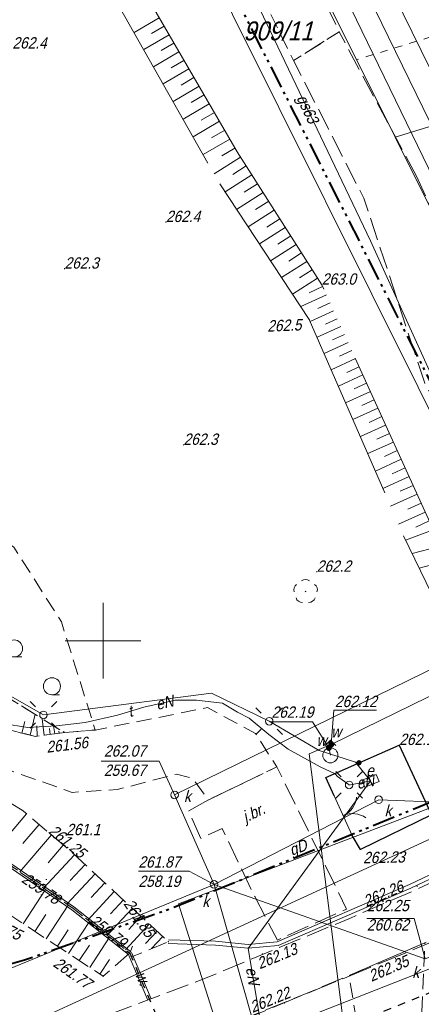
# Model space of a CAD drawing. Extents: x 7418340 to 7418643, y 5555323 to 5555529.
# Tile 10 of 16: x 7418494 to 7418521, y 5555376 to 5555441. Entities that reach past the tile are written whole.
import ezdxf
from ezdxf.enums import TextEntityAlignment as Align

# ---------------------------------------------------------------- set-up
doc = ezdxf.new("R2010")
doc.units = 0
doc.header["$MEASUREMENT"] = 0
for name, pattern in [('1.5_0.5', [20, 15, -5]), ('218-500', [1, 0.5, -0.5]), ('250-500', [2.85, 1.5, -0.35, 0.175, -0.3, 0.175, -0.35]), ('420-500', [1.5, 1, -0.5]), ('ib05_500', [10, 5, -5]), ('ktok02-500', [0]), ('mz1.0_0.5', [15, 10, -5]), ('mz1.25_0.5', [17.5, 12.5, -5]), ('mz2.0_0.5', [25, 20, -5])]:
    doc.linetypes.add(name, pattern=pattern)
for name, color, linetype, lineweight in [('000 Inne (niezydentyfikowane)', 7, 'Continuous', 0), ('203-Punkt załamania granicy działki nie stabilizowany', 7, 'Continuous', 0), ('211-Nr działki', 7, 'Continuous', 0), ('218-Granica użytku', 7, 'Continuous', 0), ('brama (linia)', 7, 'Continuous', 0), ('brama (linia) - symbol', 7, 'Continuous', 0), ('chodnik (powierzchnia)', 7, 'Continuous', 0), ('drzewo liściaste (punkt)', 7, 'Continuous', 0), ('EBTPO_346', 7, 'Continuous', 0), ('EDZPD_219', 7, 'Continuous', 0), ('EPSPO_253', 7, 'Continuous', 0), ('EPSPR_252', 7, 'Continuous', 0), ('EPUPR_250', 7, 'Continuous', 0), ('hydrant (punkt)', 7, 'Continuous', 0), ('jezdnia (powierzchnia)', 7, 'Continuous', 0), ('jezdnia (powierzchnia)-Atr17', 7, 'Continuous', 0), ('latarnia (punkt)', 7, 'Continuous', 0), ('przepust (linia)', 7, 'Continuous', 0), ('przepust (linia) - symbol', 7, 'Continuous', 0), ('przewód elektroenergetyczny (linia)', 7, 'Continuous', 0), ('przewód elektroenergetyczny (linia)-Atr1', 7, 'Continuous', 0), ('przewód gazowy (linia)-Atr1', 7, 'Continuous', 0), ('przewód telekomunikacyjny (linia)', 7, 'Continuous', 0), ('przewód telekomunikacyjny (linia)-Atr1', 7, 'Continuous', 0), ('przewód wodociągowy (linia)', 7, 'Continuous', 0), ('punkt o określonej wysokości (sieć kanalizacyjna)', 7, 'Continuous', 0), ('punkt o określonej wysokości (sieć wodociągowa)', 7, 'Continuous', 0), ('punkt o określonej wysokości (sieć wodociągowa)-Atr2', 7, 'Continuous', 0), ('punkt wysokościowy naturalny', 7, 'Continuous', 0), ('punkt wysokościowy naturalny-Atr2', 7, 'Continuous', 0), ('punkt wysokościowy sztuczny', 7, 'Continuous', 0), ('punkt wysokościowy sztuczny-Atr2', 7, 'Continuous', 0), ('rów melioracyjny  przydrożny (linia)', 7, 'Continuous', 0), ('rów melioracyjny  przydrożny (linia)-Atr17', 7, 'Continuous', 0), ('SDRPK_420', 7, 'Continuous', 0), ('skarpa nieumocniona (powierzchnia)', 7, 'Continuous', 0), ('szafa elektroenergetyczna (punkt)', 7, 'Continuous', 0), ('szafa elektroenergetyczna (punkt)-Atr17', 7, 'Continuous', 0), ('UKKPO_582', 7, 'Continuous', 0), ('Warstwa 60', 7, 'Continuous', 0), ('właz okrągły - siec kanalizacyjna (punkt)', 7, 'Continuous', 0), ('właz okrągły - siec kanalizacyjna (punkt)-Atr17', 7, 'Continuous', 0), ('zakrzewienie (powierzchnia)', 7, 'Continuous', 0), ('zakrzewienie (powierzchnia) - symbol', 7, 'Continuous', 0), ('zasuwa - siec wodociągowa (punkt)', 7, 'Continuous', 0), ('zasuwa - siec wodociągowa (punkt)-Atr17', 7, 'Continuous', 0)]:
    doc.layers.add(name, color=color, linetype=linetype, lineweight=lineweight)
doc.styles.add('Style-WORKING_1250 I 0.26180', font='WORKING_1250.shx', dxfattribs={"oblique": 15})

# ---------------------------------------------------------------- blocks, each defined once
blk = doc.blocks.new('203')
at = {"linetype": 'Continuous', "lineweight": 0}
blk.add_hatch(color=0, dxfattribs=at).paths.add_polyline_path([(0.45, 0, 1), (-0.45, 0, 1)], flags=16)
blk = doc.blocks.new('PW01')
at = {"linetype": 'Continuous', "lineweight": 13}
blk.add_hatch(color=0, dxfattribs=at).paths.add_polyline_path([(0.45, 0, 1), (-0.45, 0, 1)], flags=16)
blk = doc.blocks.new('PW02')
at = {"linetype": 'Continuous', "lineweight": 13}
blk.add_hatch(color=0, dxfattribs=at).paths.add_polyline_path([(0.45, 0, 1), (-0.45, 0, 1)], flags=16)
blk = doc.blocks.new('OK02')
at = {"color": 0, "linetype": 'Continuous', "lineweight": 0}
for centre, start, end in [((-15, 0), 0, 60), ((15, 0), 120, 180)]:
    blk.add_arc(centre, 15, start, end, dxfattribs=at)
blk = doc.blocks.new('US25')
at = {"linetype": 'Continuous', "lineweight": 0}
blk.add_hatch(color=0, dxfattribs=at).paths.add_polyline_path([(2, 0, 1), (-2, 0, 1)], flags=16)
blk = doc.blocks.new('US02')
at = {"color": 0, "linetype": 'Continuous', "lineweight": 13}
for p, q in [((0, 10), (-3.53, 6.47)), ((0, 5), (0, 10)), ((0, 10), (3.54, 6.47))]:
    blk.add_line(p, q, dxfattribs=at)
blk.add_circle((0, 0), 5, dxfattribs=at)
blk = doc.blocks.new('SM01')
at = {"color": 0, "linetype": 'Continuous', "lineweight": 13}
for p, q in [((-5.3, 5.31), (-8.83, 8.84)), ((5.31, 5.31), (8.84, 8.84)), ((-5.3, -5.3), (-8.83, -8.83)), ((5.31, -5.3), (8.84, -8.83))]:
    blk.add_line(p, q, dxfattribs=at)
blk.add_circle((0, 0), 2.5, dxfattribs=at)
blk = doc.blocks.new('OP021')
at = {"linetype": 'Continuous', "lineweight": 13}
blk.add_hatch(color=0, dxfattribs=at).paths.add_polyline_path([(0.5, 0, 1), (-0.5, 0, 1)], flags=16)
at = {"color": 0, "linetype": 'Continuous', "lineweight": 13}
for centre, start, end in [((0, 4), 49.272, 130.728), ((-3.8, 1.24), 121.308, 202.548), ((3.8, 1.24), 337.452, 58.692), ((-2.35, -3.24), 193.221, 274.871), ((2.35, -3.24), 265.129, 346.779)]:
    blk.add_arc(centre, 4, start, end, dxfattribs=at)
blk = doc.blocks.new('IB05')
at = {"color": 0, "linetype": 'Continuous', "lineweight": 13}
for q in [(3.54, 3.54), (3.54, -3.54)]:
    blk.add_line((0, 0), q, dxfattribs=at)
blk = doc.blocks.new('US22')
at = {"color": 0, "linetype": 'Continuous', "lineweight": 13}
blk.add_circle((0, 0), 2.5, dxfattribs=at)
blk = doc.blocks.new('US18')
at = {"color": 0, "linetype": 'Continuous', "lineweight": 13}
for p, q in [((-5, -2.5), (-5, 2.5)), ((-5, 2.5), (5, 2.5)), ((5, -2.5), (5, 2.5)), ((-5, -2.5), (5, -2.5))]:
    blk.add_line(p, q, dxfattribs=at)
blk = doc.blocks.new('TL04')
at = {"color": 0, "linetype": 'Continuous', "lineweight": 13}
blk.add_line((3.98, -1.64), (8.98, -1.64), dxfattribs=at)
blk.add_circle((3.98, 3.98), 5.62, dxfattribs=at)

msp = doc.modelspace()

# ---------------------------------------------------------------- hatches: boundary and pattern name
at = {"layer": 'EBTPO_346', "linetype": 'Continuous', "lineweight": 30}
h = msp.add_hatch(color=7, dxfattribs=at)
edge = h.paths.add_edge_path()
edge.add_arc((7418516.9, 5555391.939), 0.175, 23.7653, 383.7653)

# ---------------------------------------------------------------- linework, layer by layer
at = {"color": 7, "linetype": 'mz2.0_0.5', "lineweight": 13, "ltscale": 0.1, "flags": 128}
msp.add_lwpolyline([(7418504.66, 5555372.26), (7418506.55, 5555373.83), (7418542.81, 5555388.81), (7418562.614, 5555395.427)], dxfattribs=at)
at = {"layer": '000 Inne (niezydentyfikowane)', "color": 7, "linetype": 'Continuous', "lineweight": 13, "ltscale": 0.1, "flags": 128}
for points in [[(7418503.71, 5555441.18), (7418502.04, 5555440.21)], [(7418504.03, 5555440.62), (7418503.19, 5555440.14)], [(7418504.36, 5555440.06), (7418502.68, 5555439.09)], [(7418504.68, 5555439.5), (7418503.84, 5555439.01)], [(7418505.01, 5555438.94), (7418503.32, 5555437.95)], [(7418505.34, 5555438.37), (7418504.49, 5555437.88)], [(7418505.67, 5555437.8), (7418503.97, 5555436.81)], [(7418506, 5555437.23), (7418505.15, 5555436.73)], [(7418506.34, 5555436.66), (7418504.62, 5555435.66)], [(7418506.67, 5555436.08), (7418505.81, 5555435.58)], [(7418507.01, 5555435.5), (7418505.28, 5555434.49)], [(7418507.35, 5555434.92), (7418506.48, 5555434.41)], [(7418507.69, 5555434.34), (7418505.94, 5555433.32)], [(7418508.03, 5555433.75), (7418507.15, 5555433.24)], [(7418508.37, 5555433.16), (7418506.61, 5555432.14)], [(7418509.08, 5555431.98), (7418507.33, 5555430.87)], [(7418508.71, 5555432.57), (7418507.83, 5555432.06)], [(7418509.45, 5555431.39), (7418508.56, 5555430.82)], [(7418509.83, 5555430.8), (7418508.05, 5555429.67)], [(7418510.2, 5555430.21), (7418509.32, 5555429.65)], [(7418510.57, 5555429.63), (7418508.82, 5555428.52)], [(7418510.94, 5555429.05), (7418510.07, 5555428.5)], [(7418511.3, 5555428.47), (7418509.57, 5555427.37)], [(7418511.67, 5555427.9), (7418510.81, 5555427.35)], [(7418512.03, 5555427.33), (7418510.32, 5555426.24)], [(7418512.75, 5555426.2), (7418511.06, 5555425.12)], [(7418512.39, 5555426.76), (7418511.54, 5555426.22)], [(7418513.11, 5555425.64), (7418512.26, 5555425.1)], [(7418513.46, 5555425.08), (7418511.79, 5555424.01)], [(7418513.81, 5555424.52), (7418512.98, 5555423.99)], [(7418514.16, 5555423.97), (7418512.51, 5555422.92)], [(7418514.75, 5555422.87), (7418513.05, 5555422.09)], [(7418514.49, 5555423.42), (7418513.6, 5555423.01)], [(7418514.99, 5555422.33), (7418514.18, 5555421.97)], [(7418515.22, 5555421.81), (7418513.67, 5555421.11)], [(7418515.46, 5555421.29), (7418514.68, 5555420.94)], [(7418515.7, 5555420.77), (7418514.13, 5555420.06)], [(7418516.18, 5555419.71), (7418514.59, 5555418.99)], [(7418515.94, 5555420.24), (7418515.15, 5555419.89)], [(7418516.42, 5555419.18), (7418515.62, 5555418.82)], [(7418516.66, 5555418.65), (7418515.06, 5555417.92)], [(7418516.91, 5555418.11), (7418516.1, 5555417.74)], [(7418517.16, 5555417.57), (7418515.54, 5555416.83)], [(7418517.4, 5555417.02), (7418516.59, 5555416.65)], [(7418517.65, 5555416.48), (7418516.01, 5555415.73)], [(7418517.9, 5555415.93), (7418517.08, 5555415.55)], [(7418518.15, 5555415.38), (7418516.5, 5555414.62)], [(7418518.4, 5555414.82), (7418517.57, 5555414.44)], [(7418518.66, 5555414.26), (7418516.99, 5555413.5)], [(7418519.17, 5555413.14), (7418517.48, 5555412.37)], [(7418518.91, 5555413.7), (7418518.07, 5555413.32)], [(7418519.43, 5555412.57), (7418518.58, 5555412.18)], [(7418519.69, 5555412), (7418517.98, 5555411.22)], [(7418519.95, 5555411.43), (7418519.09, 5555411.04)], [(7418520.21, 5555410.85), (7418518.48, 5555410.07)], [(7418520.47, 5555410.27), (7418519.61, 5555409.88)], [(7418520.74, 5555409.69), (7418518.99, 5555408.89)], [(7418521, 5555409.1), (7418520.13, 5555408.7)], [(7418521.27, 5555408.51), (7418519.51, 5555407.71)], [(7418521.54, 5555407.93), (7418520.65, 5555407.52)], [(7418521.8, 5555407.34), (7418519.98, 5555406.66)], [(7418522.11, 5555406.2), (7418520.41, 5555405.76)], [(7418522.38, 5555405.19), (7418520.88, 5555404.8)], [(7418495.17, 5555393.77), (7418495.51, 5555395.14)], [(7418494.64, 5555393.9), (7418494.83, 5555394.67)], [(7418495.65, 5555393.69), (7418495.63, 5555394.38)], [(7418496.11, 5555393.75), (7418495.97, 5555394.85)], [(7418496.8, 5555393.84), (7418496.73, 5555394.38)], [(7418496.5, 5555393.81), (7418496.45, 5555394.2)], [(7418497.09, 5555393.88), (7418497.07, 5555394.03)], [(7418497.38, 5555393.92), (7418497.37, 5555393.98)], [(7418494.94, 5555388.56), (7418492.8, 5555386.04)], [(7418495.78, 5555387.85), (7418494.7, 5555386.59)], [(7418496.58, 5555387.17), (7418494.5, 5555384.72)], [(7418497.36, 5555386.5), (7418496.36, 5555385.32)], [(7418498.11, 5555385.86), (7418496.06, 5555383.65)], [(7418498.81, 5555385.22), (7418497.83, 5555384.16)], [(7418499.47, 5555384.6), (7418497.6, 5555382.59)], [(7418500.11, 5555384.01), (7418499.21, 5555383.04)], [(7418494.72, 5555381.3), (7418496.2, 5555383.55)], [(7418500.73, 5555383.43), (7418498.98, 5555381.54)], [(7418496.24, 5555380.3), (7418497.7, 5555382.52)], [(7418501.34, 5555382.87), (7418500.49, 5555381.95)], [(7418495.49, 5555380.79), (7418496.22, 5555381.91)], [(7418501.93, 5555382.32), (7418500.27, 5555380.53)], [(7418497.71, 5555379.33), (7418499.11, 5555381.45)], [(7418503.05, 5555381.27), (7418501.48, 5555379.57)], [(7418502.5, 5555381.79), (7418501.69, 5555380.91)], [(7418496.98, 5555379.81), (7418497.7, 5555380.9)], [(7418503.56, 5555380.81), (7418502.8, 5555379.99)], [(7418499.12, 5555378.4), (7418500.43, 5555380.4)], [(7418503.94, 5555380.45), (7418503.2, 5555379.65)], [(7418498.42, 5555378.86), (7418499.1, 5555379.89)], [(7418499.79, 5555377.96), (7418500.43, 5555378.93)]]:
    msp.add_lwpolyline(points, dxfattribs=at)
at = {"layer": '218-Granica użytku', "color": 94, "linetype": '218-500', "lineweight": 13, "flags": 128}
msp.add_lwpolyline([(7418535.99, 5555444.34), (7418516.74, 5555438.41)], dxfattribs=at)
at = {"layer": 'brama (linia)', "color": 7, "linetype": 'ktok02-500', "lineweight": 13, "ltscale": 0.1, "flags": 128}
msp.add_lwpolyline([(7418515.27, 5555389.75), (7418516.46, 5555387.13)], dxfattribs=at)
at = {"layer": 'chodnik (powierzchnia)', "color": 7, "linetype": 'mz1.0_0.5', "lineweight": 13, "ltscale": 0.1, "flags": 128}
msp.add_lwpolyline([(7418400.51, 5555417.1), (7418401.14, 5555414.22), (7418402.59, 5555410.7), (7418406, 5555406.54), (7418411.67, 5555401.23), (7418415.91, 5555397.19), (7418420.31, 5555394.94), (7418425.15, 5555393.33), (7418428.62, 5555392.42), (7418433.49, 5555389.37), (7418438.84, 5555388.76), (7418441.68, 5555389.77), (7418444.14, 5555391.36), (7418448.25, 5555392.7), (7418450.73, 5555392.8), (7418457.84, 5555393.49), (7418460.66, 5555394.91), (7418461.42, 5555393.69), (7418465.23, 5555395.92), (7418464.41, 5555397.09), (7418466.09, 5555398.77), (7418467.9, 5555401.37), (7418466.34, 5555402.59), (7418464.45, 5555399.95), (7418457.1, 5555395.44), (7418450.42, 5555394.72), (7418447.88, 5555394.62), (7418443.6, 5555393.2), (7418440.73, 5555391.49), (7418438.1, 5555390.55), (7418434.21, 5555391.15), (7418431.37, 5555393.13), (7418428.94, 5555394.34), (7418425.67, 5555395.27), (7418421.2, 5555396.7), (7418417.39, 5555398.75), (7418412.99, 5555402.66), (7418407.4, 5555407.91), (7418404.38, 5555411.76), (7418403, 5555414.81), (7418402.48, 5555416.97), (7418403.3, 5555421.87), (7418404.69, 5555425.5), (7418406.27, 5555427.01), (7418412.18, 5555429), (7418419.48, 5555428.36), (7418425.03, 5555429.2), (7418430.38, 5555431.47), (7418434.1, 5555433), (7418441.98, 5555436.22), (7418447.75, 5555437.19), (7418453.79, 5555436.62), (7418459.2, 5555434.8), (7418465.26, 5555429.71), (7418467.21, 5555426.62), (7418470.55, 5555417.76), (7418470.78, 5555413.45), (7418470.2, 5555409.71), (7418469.04, 5555406.86), (7418470.76, 5555405.61), (7418471.47, 5555405.94), (7418472.34, 5555405.68), (7418482.45, 5555398.8), (7418490.87, 5555393.35), (7418492.48, 5555392.23), (7418493.82, 5555391.44), (7418497.96, 5555389.98), (7418500.93, 5555390.16), (7418504.84, 5555391.18), (7418505.92, 5555390.91), (7418506.96, 5555389.48), (7418511.47, 5555391.66), (7418510.07, 5555393.88), (7418506.89, 5555395.58), (7418499.48, 5555394.1), (7418497.46, 5555393.93), (7418495.54, 5555393.68), (7418493.71, 5555394.13), (7418492.67, 5555394.62), (7418492.31, 5555394.79), (7418483.66, 5555400.53), (7418482.08, 5555401.63), (7418481.18, 5555402.44), (7418480.61, 5555403.37), (7418476.64, 5555411.9), (7418477.55, 5555412.4), (7418475.89, 5555415.91), (7418474.81, 5555415.41), (7418473.32, 5555418.56), (7418468.97, 5555427.54), (7418467.25, 5555430.41), (7418460.02, 5555436.58), (7418454.42, 5555438.51), (7418447.72, 5555439.15), (7418445.11, 5555438.95), (7418444.9, 5555440.04), (7418441.24, 5555439.1), (7418441.5, 5555438.05), (7418429.42, 5555433.21), (7418424.59, 5555431.09), (7418418.83, 5555430.46), (7418415, 5555430.9), (7418406.92, 5555429.52), (7418404.03, 5555427.98), (7418403.25, 5555428.47), (7418401.06, 5555425.24), (7418401.92, 5555424.74), (7418401.34, 5555422.31)], close=True, dxfattribs=at)
at = {"layer": 'EBTPO_346', "color": 7, "linetype": 'Continuous', "lineweight": 30, "flags": 128}
msp.add_lwpolyline([(7418515.27, 5555389.75), (7418514.7, 5555390.97), (7418519.56, 5555393.11), (7418521.7, 5555388.5), (7418517, 5555386.21), (7418516.46, 5555387.13)], dxfattribs=at)
at = {"layer": 'EDZPD_219', "color": 94, "linetype": 'Continuous', "lineweight": 13, "flags": 128}
for points in [[(7418533.05, 5555392.17), (7418496.3, 5555466.01)], [(7418511.05, 5555449.83), (7418519.29, 5555433.29)], [(7418519.29, 5555433.29), (7418541.89, 5555440.24)], [(7418526.74, 5555418.34), (7418519.29, 5555433.29)], [(7418496.52, 5555375.34), (7418533.05, 5555392.17)], [(7418507.95, 5555372.96), (7418532.43, 5555382.58)]]:
    msp.add_lwpolyline(points, dxfattribs=at)
at = {"layer": 'EPSPO_253', "color": 52, "linetype": 'Continuous', "lineweight": 13, "flags": 128}
for points in [[(7418496.1, 5555505.15), (7418496.3, 5555504.18), (7418497.18, 5555499.92), (7418497.37, 5555499.09), (7418501.68, 5555478.3), (7418501.92, 5555477.18), (7418497.15, 5555466.15), (7418507.08, 5555448.66), (7418517.67, 5555426.44), (7418524.71, 5555410.9), (7418525.18, 5555410.8), (7418527.59, 5555410.37), (7418528.03, 5555410.29), (7418531.19, 5555404.51), (7418536.11, 5555394.84), (7418537.37, 5555394.17)], [(7418533.12, 5555393.35), (7418504.98, 5555382.61), (7418508.15, 5555372.59)]]:
    msp.add_lwpolyline(points, dxfattribs=at)
at = {"layer": 'EPSPR_252', "color": 36, "linetype": 'Continuous', "lineweight": 13, "flags": 128}
for points in [[(7418507.33, 5555383.9), (7418504.72, 5555389.81), (7418530.45, 5555402.43), (7418527.08, 5555409.22), (7418529.29, 5555418.51), (7418511.6, 5555454.77), (7418505.59, 5555466.6), (7418501.83, 5555486.33), (7418498.45, 5555502.75), (7418497.961, 5555504.891)], [(7418507.33, 5555383.9), (7418518.2, 5555389.49), (7418527.33, 5555389.13), (7418543.27, 5555395.62), (7418560.748, 5555402.405)], [(7418507.33, 5555383.9), (7418521.28, 5555378.97), (7418562.06, 5555395.26)], [(7418504.72, 5555389.81), (7418503.7, 5555392.05), (7418499.873, 5555392.05)], [(7418507.33, 5555383.9), (7418505.69, 5555384.78), (7418502.329, 5555384.779)], [(7418389.18, 5555342.024), (7418406.74, 5555350.92), (7418423.42, 5555359.11), (7418484.76, 5555374.6), (7418507.33, 5555383.9), (7418516.516, 5555351.521)], [(7418521.28, 5555378.97), (7418520.54, 5555381.64), (7418517.426, 5555381.64)]]:
    msp.add_lwpolyline(points, dxfattribs=at)
at = {"layer": 'EPUPR_250', "color": 211, "linetype": '250-500', "lineweight": 40, "flags": 128}
for points in [[(7418480.935, 5555505.557), (7418494.845, 5555470.466), (7418503.879, 5555452.141), (7418515.98, 5555428.248), (7418533.334, 5555393.948)], [(7418413.342, 5555360.519), (7418418.005, 5555362.142), (7418423.728, 5555363.315), (7418448.518, 5555367.452), (7418487.478, 5555376.865), (7418494.804, 5555378.899), (7418504.45, 5555382.295), (7418526.412, 5555391.302), (7418533.334, 5555393.948), (7418543.832, 5555397.732), (7418560.643, 5555402.798)]]:
    msp.add_lwpolyline(points, dxfattribs=at)
at = {"layer": 'jezdnia (powierzchnia)', "color": 7, "linetype": '1.5_0.5', "lineweight": 13, "ltscale": 0.1, "flags": 128}
for points in [[(7418520.69, 5555430.71), (7418515.59, 5555440.26), (7418512.58, 5555438.35), (7418517.22, 5555429.26), (7418521.24, 5555417.03), (7418525.03, 5555409.86), (7418533.87, 5555394.01), (7418532.52, 5555389.56), (7418532.4, 5555389.17), (7418543.49, 5555393.55), (7418543.07, 5555393.76), (7418537.57, 5555396.6), (7418531.52, 5555408.75), (7418526.74, 5555418.34), (7418524.55, 5555422.49)], [(7418415.47, 5555350.36), (7418418.78, 5555351.5), (7418426.1, 5555353.74), (7418427.72, 5555351.53), (7418431.66, 5555352.36), (7418432.36, 5555355.28), (7418444.51, 5555358.47), (7418458.98, 5555361.67), (7418470.55, 5555364.68), (7418478.77, 5555366.33), (7418487.17, 5555368.35), (7418495.8, 5555370.5), (7418501.26, 5555371.95), (7418503.52, 5555372.81), (7418505.03, 5555373.37), (7418508.51, 5555374.69), (7418513.86, 5555376.86), (7418516.24, 5555377.88), (7418521.25, 5555380.03), (7418521.99, 5555380.4), (7418532.97, 5555385.69), (7418541.91, 5555389.02), (7418543.49, 5555393.55), (7418532.4, 5555389.17), (7418520.78, 5555383.59), (7418516.33, 5555381.67), (7418506.55, 5555377.61), (7418500.23, 5555375.22), (7418494.95, 5555373.91), (7418485.44, 5555371.55), (7418485.24, 5555371.69), (7418423.4, 5555356.81), (7418414, 5555353.68), (7418413.83, 5555353.32), (7418406.67, 5555350.3), (7418408.37, 5555346.94), (7418416.38, 5555331.11), (7418417.74, 5555331.83), (7418421.48, 5555333.15), (7418414.62, 5555346.94), (7418414.64, 5555348.78)], [(7418506.96, 5555389.48), (7418505.66, 5555388.75), (7418506.45, 5555386.94), (7418507.87, 5555387.6), (7418510.01, 5555383.09), (7418511.51, 5555380.22), (7418516.08, 5555382.26), (7418511.47, 5555391.66)]]:
    msp.add_lwpolyline(points, close=True, dxfattribs=at)
at = {"layer": 'przepust (linia)', "color": 7, "linetype": 'ib05_500', "lineweight": 30, "ltscale": 0.1, "flags": 128}
for points in [[(7418501.76, 5555379.35), (7418505.91, 5555369.59)], [(7418522.7, 5555377.19), (7418515.54, 5555374.29)]]:
    msp.add_lwpolyline(points, dxfattribs=at)
at = {"layer": 'przewód elektroenergetyczny (linia)', "color": 1, "linetype": 'Continuous', "lineweight": 13, "ltscale": 0.1, "flags": 128}
for points in [[(7418526.06, 5555402.03), (7418526.73, 5555402.51), (7418529.1, 5555403.8), (7418531.51, 5555405.08), (7418528.65, 5555411.31), (7418530.62, 5555418.97), (7418525.11, 5555430.66), (7418517.49, 5555446.22), (7418511.16, 5555458.03), (7418509.66, 5555463.72), (7418508.74, 5555472.96), (7418520.6, 5555475), (7418521.83, 5555475.47), (7418521.73, 5555476.44), (7418519.271, 5555487.255)], [(7418517.67, 5555390.74), (7418516.67, 5555391.98), (7418514.27, 5555392.74), (7418510.97, 5555394.68), (7418507.16, 5555396.54), (7418496.06, 5555395.1), (7418482.97, 5555402.58), (7418478.76, 5555410.13), (7418475.55, 5555416.62), (7418474.5, 5555418.72), (7418469.97, 5555428.17), (7418468.32, 5555430.98), (7418460.54, 5555437.55), (7418454.83, 5555439.73)], [(7418493.38, 5555394.53), (7418495.02, 5555394.26), (7418496.91, 5555394.37), (7418498.81, 5555394.6), (7418500.96, 5555395.09), (7418502.68, 5555395.61), (7418504.75, 5555396.08), (7418506.17, 5555396.08), (7418507.88, 5555395.88), (7418508.87, 5555395.29), (7418509.65, 5555394.89), (7418510.95, 5555393.81), (7418512.22, 5555392.83), (7418514.34, 5555391.67), (7418515.32, 5555391.2), (7418515.48, 5555391.02), (7418516.25, 5555390.47)], [(7418517.67, 5555390.74), (7418509.59, 5555379.65), (7418510.48, 5555374.27), (7418501.27, 5555370.27)], [(7418516.24, 5555390.46), (7418517.67, 5555390.74)]]:
    msp.add_lwpolyline(points, dxfattribs=at)
at = {"layer": 'przewód telekomunikacyjny (linia)', "color": 7, "linetype": 'Continuous', "lineweight": 13, "ltscale": 0.1, "flags": 128}
msp.add_lwpolyline([(7418493.38, 5555394.53), (7418495.02, 5555394.26), (7418496.91, 5555394.37), (7418498.81, 5555394.6), (7418500.96, 5555395.09), (7418502.68, 5555395.61), (7418504.75, 5555396.08), (7418506.17, 5555396.08), (7418507.88, 5555395.88), (7418508.87, 5555395.29), (7418509.65, 5555394.89), (7418510.95, 5555393.81), (7418512.22, 5555392.83), (7418514.34, 5555391.67), (7418515.32, 5555391.2), (7418515.48, 5555391.02), (7418516.25, 5555390.47)], dxfattribs=at)
at = {"layer": 'przewód wodociągowy (linia)', "color": 5, "linetype": 'Continuous', "lineweight": 13, "ltscale": 0.1, "flags": 128}
for points in [[(7418499.359, 5555504.697), (7418502.75, 5555489.54), (7418506.66, 5555471.89), (7418504.3, 5555466.17), (7418509.67, 5555455.63), (7418509.76, 5555455.45), (7418527.75, 5555418.36), (7418525.67, 5555409.23), (7418529.94, 5555400.43), (7418515.07, 5555393.15), (7418514.88, 5555393.07), (7418513.6, 5555392.52), (7418517.9, 5555358.79), (7418518.915, 5555352.626)], [(7418515.01, 5555392.43), (7418514.91, 5555392.92), (7418514.88, 5555393.07)]]:
    msp.add_lwpolyline(points, dxfattribs=at)
at = {"layer": 'punkt o określonej wysokości (sieć wodociągowa)-Atr2', "color": 7, "ltscale": 0.1, "flags": 128}
for points in [[(7418515.07, 5555393.15), (7418515.24, 5555395.41), (7418518.062, 5555395.41)], [(7418514.91, 5555392.92), (7418513.83, 5555394.65), (7418511.04, 5555394.65)]]:
    msp.add_lwpolyline(points, dxfattribs=at)
at = {"layer": 'rów melioracyjny  przydrożny (linia)', "lineweight": 13}
for p, q in [((7418520.228, 5555383.884), (7418531.42, 5555389.255)), ((7418520.332, 5555383.656), (7418531.52, 5555389.025)), ((7418497.926, 5555382.219), (7418493.465, 5555385.28)), ((7418498.074, 5555382.421), (7418493.615, 5555385.48)), ((7418511.489, 5555380.103), (7418520.228, 5555383.884)), ((7418511.551, 5555379.857), (7418520.332, 5555383.656)), ((7418501.683, 5555379.252), (7418497.926, 5555382.219)), ((7418501.837, 5555379.448), (7418498.074, 5555382.421)), ((7418504.306, 5555379.985), (7418507.412, 5555379.885)), ((7418504.314, 5555380.235), (7418507.428, 5555380.135)), ((7418507.428, 5555380.135), (7418509.57, 5555379.926)), ((7418509.57, 5555379.926), (7418511.489, 5555380.103)), ((7418502.945, 5555376.241), (7418501.645, 5555379.301)), ((7418503.175, 5555376.339), (7418501.875, 5555379.399)), ((7418507.412, 5555379.885), (7418509.57, 5555379.674)), ((7418509.57, 5555379.674), (7418511.551, 5555379.857))]:
    msp.add_line(p, q, dxfattribs=at)
at = {"layer": 'SDRPK_420', "color": 7, "linetype": '420-500', "lineweight": 13, "flags": 128}
for points in [[(7418495.547, 5555505.227), (7418495.65, 5555504.78), (7418498.6, 5555488.68), (7418501.2, 5555476.83), (7418506.21, 5555451.31), (7418512.58, 5555438.35), (7418515.59, 5555440.26), (7418510.13, 5555451.68), (7418511.48, 5555453.97), (7418533.551, 5555458.501), (7418531.577, 5555462.468), (7418509.77, 5555459), (7418508.41, 5555469.6), (7418504.98, 5555481.27), (7418502.76, 5555492.62), (7418500.111, 5555504.593)], [(7418516.437, 5555351.484), (7418521.033, 5555353.602), (7418521.53, 5555365.33), (7418520.84, 5555370.7), (7418521.25, 5555380.03), (7418516.24, 5555377.88), (7418517.53, 5555370.11), (7418517.2, 5555365.64), (7418517.33, 5555359.47), (7418515.84, 5555354.23)]]:
    msp.add_lwpolyline(points, close=True, dxfattribs=at)
at = {"layer": 'skarpa nieumocniona (powierzchnia)', "color": 7, "linetype": 'mz1.25_0.5', "lineweight": 13}
msp.add_lwpolyline([(7418500.77, 5555442.46), (7418507.7, 5555430.21), (7418513.62, 5555421.23), (7418519.85, 5555406.93), (7418524.4, 5555397.48), (7418521.82, 5555407.31), (7418514.44, 5555423.54), (7418508.86, 5555432.32), (7418502.03, 5555444.06)], dxfattribs=at)
at = {"layer": 'skarpa nieumocniona (powierzchnia)', "color": 7, "linetype": 'mz1.25_0.5', "lineweight": 13, "ltscale": 0.1, "flags": 128}
for points in [[(7418469.35, 5555403.52), (7418471.97, 5555401.86), (7418482.73, 5555394.46), (7418491.38, 5555387.43), (7418493.21, 5555385.65), (7418493.54, 5555385.38), (7418498, 5555382.32), (7418501.76, 5555379.35), (7418501.88, 5555379.1), (7418504.31, 5555380.11), (7418497.97, 5555385.99), (7418494.66, 5555388.8), (7418484.43, 5555395.04), (7418473.34, 5555402.85), (7418470.42, 5555405.11)], [(7418481.18, 5555402.44), (7418482.08, 5555401.63), (7418483.66, 5555400.53), (7418492.31, 5555394.79), (7418492.67, 5555394.62), (7418493.71, 5555394.13), (7418495.54, 5555393.68), (7418497.46, 5555393.93), (7418490.44, 5555398.28), (7418482.97, 5555402.58), (7418481.76, 5555403.62)], [(7418415.75, 5555369.1), (7418418.68, 5555371.81), (7418422.51, 5555373.84), (7418430.41, 5555375.66), (7418433.8, 5555375.61), (7418437.52, 5555375.79), (7418447.88, 5555377.9), (7418461.27, 5555381.34), (7418470.08, 5555382.85), (7418486.32, 5555383.3), (7418491.42, 5555382.65), (7418493.96, 5555381.8), (7418500, 5555377.82), (7418501.76, 5555379.35), (7418498, 5555382.32), (7418493.54, 5555385.38), (7418493.21, 5555385.65), (7418491.41, 5555385.28), (7418478.68, 5555385.8), (7418464.05, 5555384.5), (7418452.33, 5555381.05), (7418442.01, 5555378.67), (7418436.02, 5555378.18), (7418432.31, 5555378.87), (7418431.44, 5555377.9), (7418428.05, 5555376.67), (7418420.81, 5555376.39), (7418418.25, 5555373.24)]]:
    msp.add_lwpolyline(points, close=True, dxfattribs=at)
at = {"layer": 'Warstwa 60', "color": 7, "linetype": 'Continuous', "lineweight": 13}
for p, q in [((7418500, 5555397.5), (7418500, 5555402.5)), ((7418497.5, 5555400), (7418502.5, 5555400))]:
    msp.add_line(p, q, dxfattribs=at)
at = {"layer": 'zakrzewienie (powierzchnia)', "color": 7, "linetype": 'mz1.0_0.5', "lineweight": 13, "ltscale": 0.1, "flags": 128}
msp.add_lwpolyline([(7418478.56, 5555410.01), (7418481.76, 5555403.62), (7418482.97, 5555402.58), (7418490.44, 5555398.28), (7418497.46, 5555393.93), (7418499.48, 5555394.1), (7418497.24, 5555401.26), (7418494.1, 5555406.19), (7418489.5, 5555409.28), (7418482.17, 5555410.02)], close=True, dxfattribs=at)

# ---------------------------------------------------------------- block references
at = {"layer": '203-Punkt załamania granicy działki nie stabilizowany', "color": 7, "linetype": 'Continuous', "lineweight": 13, "ltscale": 0.1, "xscale": 0.1, "yscale": 0.1, "zscale": 0.1}
msp.add_blockref('203', (7418519.29, 5555433.29), dxfattribs=at)
at = {"layer": 'brama (linia) - symbol', "color": 7, "linetype": 'Continuous', "lineweight": 13, "ltscale": 0.1, "xscale": 0.1, "yscale": 0.1, "zscale": 0.1, "rotation": 294.427}
msp.add_blockref('OK02', (7418515.865, 5555388.44), dxfattribs=at)
at = {"layer": 'drzewo liściaste (punkt)', "color": 94, "linetype": 'Continuous', "lineweight": 13, "ltscale": 0.1, "xscale": 0.1, "yscale": 0.1, "zscale": 0.1}
msp.add_blockref('OP021', (7418513.37, 5555403.26), dxfattribs=at)
at = {"layer": 'hydrant (punkt)', "color": 7, "linetype": 'Continuous', "lineweight": 13, "ltscale": 0.1, "xscale": 0.1, "yscale": 0.1, "zscale": 0.1}
msp.add_blockref('US02', (7418515.01, 5555392.43), dxfattribs=at)
at = {"layer": 'latarnia (punkt)', "color": 7, "linetype": 'Continuous', "lineweight": 13, "ltscale": 0.1, "xscale": 0.1, "yscale": 0.1, "zscale": 0.1}
for p in [(7418496.06, 5555395.1), (7418510.97, 5555394.68), (7418516.25, 5555390.47)]:
    msp.add_blockref('SM01', p, dxfattribs=at)
at = {"layer": 'przepust (linia) - symbol', "color": 7, "linetype": 'Continuous', "lineweight": 30, "ltscale": 0.1, "xscale": 0.1, "yscale": 0.1, "zscale": 0.1, "rotation": 113.0350000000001}
msp.add_blockref('IB05', (7418501.76, 5555379.35), dxfattribs=at)
at = {"layer": 'punkt o określonej wysokości (sieć kanalizacyjna)', "color": 7, "linetype": 'Continuous', "lineweight": 13, "ltscale": 0.1, "xscale": 0.1, "yscale": 0.1, "zscale": 0.1}
for p in [(7418504.72, 5555389.81), (7418507.33, 5555383.9)]:
    msp.add_blockref('PW01', p, dxfattribs=at)
at = {"layer": 'punkt o określonej wysokości (sieć wodociągowa)', "color": 5, "linetype": 'Continuous', "lineweight": 13, "ltscale": 0.1, "xscale": 0.1, "yscale": 0.1, "zscale": 0.1}
for p in [(7418514.91, 5555392.92), (7418515.07, 5555393.15)]:
    msp.add_blockref('PW01', p, dxfattribs=at)
at = {"layer": 'punkt wysokościowy naturalny', "color": 7, "linetype": 'Continuous', "lineweight": 13, "ltscale": 0.1, "xscale": 0.1, "yscale": 0.1, "zscale": 0.1}
for p in [(7418504.15, 5555427.68), (7418497.45, 5555424.6), (7418514.44, 5555423.54), (7418513.62, 5555421.23), (7418505.31, 5555412.95), (7418514.11, 5555404.56), (7418496.75, 5555386.99)]:
    msp.add_blockref('PW01', p, dxfattribs=at)
at = {"layer": 'punkt wysokościowy sztuczny', "color": 7, "linetype": 'Continuous', "lineweight": 13, "ltscale": 0.1, "xscale": 0.1, "yscale": 0.1, "zscale": 0.1}
for p in [(7418499.48, 5555394.1), (7418519.56, 5555393.11), (7418497.97, 5555385.99), (7418517, 5555386.21), (7418496.25, 5555384.22), (7418520.74, 5555383.77), (7418517.68, 5555382.43), (7418504.31, 5555380.11), (7418501.8, 5555379.29), (7418510.52, 5555379.3), (7418519.31, 5555378.99), (7418500, 5555377.82), (7418511.97, 5555376.06)]:
    msp.add_blockref('PW02', p, dxfattribs=at)
at = {"layer": 'szafa elektroenergetyczna (punkt)', "color": 7, "linetype": 'Continuous', "lineweight": 13, "ltscale": 0.1, "xscale": 0.1, "yscale": 0.1, "zscale": 0.1, "rotation": 21.54}
msp.add_blockref('US18', (7418517.67, 5555390.74), dxfattribs=at)
at = {"layer": 'właz okrągły - siec kanalizacyjna (punkt)', "color": 7, "linetype": 'Continuous', "lineweight": 13, "ltscale": 0.1, "xscale": 0.1, "yscale": 0.1, "zscale": 0.1}
for p in [(7418504.72, 5555389.81), (7418518.2, 5555389.49), (7418507.33, 5555383.9)]:
    msp.add_blockref('US22', p, dxfattribs=at)
at = {"layer": 'zakrzewienie (powierzchnia) - symbol', "color": 7, "linetype": 'Continuous', "lineweight": 13, "ltscale": 0.1, "xscale": 0.1, "yscale": 0.1, "zscale": 0.1}
for p in [(7418493.724, 5555399.094), (7418496.224, 5555396.594)]:
    msp.add_blockref('TL04', p, dxfattribs=at)
at = {"layer": 'zasuwa - siec wodociągowa (punkt)', "color": 7, "linetype": 'Continuous', "lineweight": 13, "ltscale": 0.1, "xscale": 0.1, "yscale": 0.1, "zscale": 0.1}
for p in [(7418514.91, 5555392.92), (7418515.07, 5555393.15)]:
    msp.add_blockref('US25', p, dxfattribs=at)

# ---------------------------------------------------------------- texts
at = {"layer": '211-Nr działki', "color": 94, "linetype": 'Continuous', "lineweight": 30, "style": 'Style-WORKING_1250 I 0.26180', "oblique": 15, "width": 0.9}
msp.add_text('909/11', height=1.25, dxfattribs=at).set_placement((7418509.26, 5555440.94), align=Align.TOP_LEFT)
at = {"layer": 'jezdnia (powierzchnia)-Atr17', "color": 7, "style": 'Style-WORKING_1250 I 0.26180', "oblique": 15, "width": 0.9}
msp.add_text('j.br.', height=0.75, rotation=25.695, dxfattribs=at).set_placement((7418509.101, 5555388.646), align=Align.TOP_LEFT)
at = {"layer": 'przewód elektroenergetyczny (linia)-Atr1', "color": 1, "style": 'Style-WORKING_1250 I 0.26180', "oblique": 15, "width": 0.9}
for rotation, p in [(12.792, (7418503.49, 5555395.79)), (11.015, (7418516.74, 5555390.56)), (279.374, (7418509.79, 5555378.43))]:
    msp.add_text('eN', height=0.75, rotation=rotation, dxfattribs=at).set_placement(p, align=Align.MIDDLE_LEFT)
at = {"layer": 'przewód gazowy (linia)-Atr1', "color": 7, "style": 'Style-WORKING_1250 I 0.26180', "oblique": 15, "width": 0.9}
for s, rotation, p in [('gs63', 295.482, (7418513.09, 5555436.05)), ('gD', 20.889, (7418512.326, 5555386.128))]:
    msp.add_text(s, height=0.75, rotation=rotation, dxfattribs=at).set_placement(p, align=Align.MIDDLE_LEFT)
at = {"layer": 'przewód telekomunikacyjny (linia)-Atr1', "color": 7, "style": 'Style-WORKING_1250 I 0.26180', "oblique": 15, "width": 0.9}
msp.add_text('t', height=0.75, rotation=16.821, dxfattribs=at).set_placement((7418501.65, 5555395.3), align=Align.MIDDLE_LEFT)
at = {"layer": 'punkt o określonej wysokości (sieć wodociągowa)-Atr2', "color": 5, "style": 'Style-WORKING_1250 I 0.26180', "oblique": 15, "width": 0.9}
for s, p in [('262.12', (7418515.309, 5555395.392)), ('262.19', (7418511.126, 5555394.684))]:
    msp.add_text(s, height=0.75, dxfattribs=at).set_placement(p, align=Align.BOTTOM_LEFT)
at = {"layer": 'punkt wysokościowy naturalny-Atr2', "color": 7, "style": 'Style-WORKING_1250 I 0.26180', "oblique": 15, "width": 0.9}
for s, p in [('262.4', (7418494.01, 5555439.15)), ('262.4', (7418504.15, 5555427.68)), ('262.3', (7418497.45, 5555424.6)), ('263.0', (7418514.44, 5555423.54)), ('262.3', (7418505.31, 5555412.95)), ('262.2', (7418514.11, 5555404.56)), ('261.1', (7418497.56, 5555387.15))]:
    msp.add_text(s, height=0.75, dxfattribs=at).set_placement(p)
msp.add_text('262.5', height=0.75, rotation=2.263, dxfattribs=at).set_placement((7418510.82, 5555421.18), align=Align.TOP_LEFT)
at = {"layer": 'punkt wysokościowy sztuczny-Atr2', "color": 7, "style": 'Style-WORKING_1250 I 0.26180', "oblique": 15, "width": 0.9}
for s, rotation, p in [('261.56', 6.757, (7418496.2, 5555393.34)), ('262.23', 1.075, (7418517.16, 5555386.04)), ('259.78', 325.546, (7418494.98, 5555384.71)), ('262.26', 23.396, (7418517.08, 5555383.07)), ('261.85', 303.716, (7418501.94, 5555383.04)), ('261.75', 332.793, (7418492.25, 5555382.1)), ('259.79', 321.695, (7418499.48, 5555381.97)), ('262.13', 22.545, (7418510.06, 5555378.97)), ('261.77', 325.062, (7418497.07, 5555379.14)), ('262.35', 23.226, (7418517.43, 5555378.14)), ('262.22', 22.078, (7418509.59, 5555376.09))]:
    msp.add_text(s, height=0.75, rotation=rotation, dxfattribs=at).set_placement(p, align=Align.TOP_LEFT)
msp.add_text('262.13', height=0.75, dxfattribs=at).set_placement((7418519.56, 5555393.11))
msp.add_text('261.25', height=0.75, rotation=320.659, dxfattribs=at).set_placement((7418498.469, 5555385.581), align=Align.RIGHT)
at = {"layer": 'rów melioracyjny  przydrożny (linia)-Atr17', "color": 7, "style": 'Style-WORKING_1250 I 0.26180', "oblique": 15, "width": 0.9}
msp.add_text('w.', height=0.75, rotation=293.279, dxfattribs=at).set_placement((7418502.1, 5555377.95))
at = {"layer": 'szafa elektroenergetyczna (punkt)-Atr17', "color": 7, "style": 'Style-WORKING_1250 I 0.26180', "oblique": 15, "width": 0.9}
msp.add_text('e', height=0.75, dxfattribs=at).set_placement((7418517.37, 5555391.05))
at = {"layer": 'UKKPO_582', "color": 36, "lineweight": 13, "style": 'Style-WORKING_1250 I 0.26180', "oblique": 15, "width": 0.9}
for s, p in [('262.07', (7418500.054, 5555392.119)), ('259.67', (7418500.054, 5555390.843)), ('261.87', (7418502.329, 5555384.779)), ('258.19', (7418502.329, 5555383.504)), ('262.25', (7418517.426, 5555381.897)), ('260.62', (7418517.426, 5555380.622))]:
    msp.add_text(s, height=0.75, dxfattribs=at).set_placement(p, align=Align.BOTTOM_LEFT)
at = {"layer": 'właz okrągły - siec kanalizacyjna (punkt)-Atr17', "color": 7, "style": 'Style-WORKING_1250 I 0.26180', "oblique": 15, "width": 0.9}
for p in [(7418505.34, 5555389.35), (7418518.59, 5555388.4), (7418506.55, 5555382.4), (7418520.42, 5555377.72)]:
    msp.add_text('k', height=0.75, dxfattribs=at).set_placement(p)
at = {"layer": 'zasuwa - siec wodociągowa (punkt)-Atr17', "color": 7, "style": 'Style-WORKING_1250 I 0.26180', "oblique": 15, "width": 0.9}
for p in [(7418514.09, 5555393.05), (7418515.06, 5555393.62)]:
    msp.add_text('w', height=0.75, dxfattribs=at).set_placement(p)

doc.saveas('drawing.dxf')
